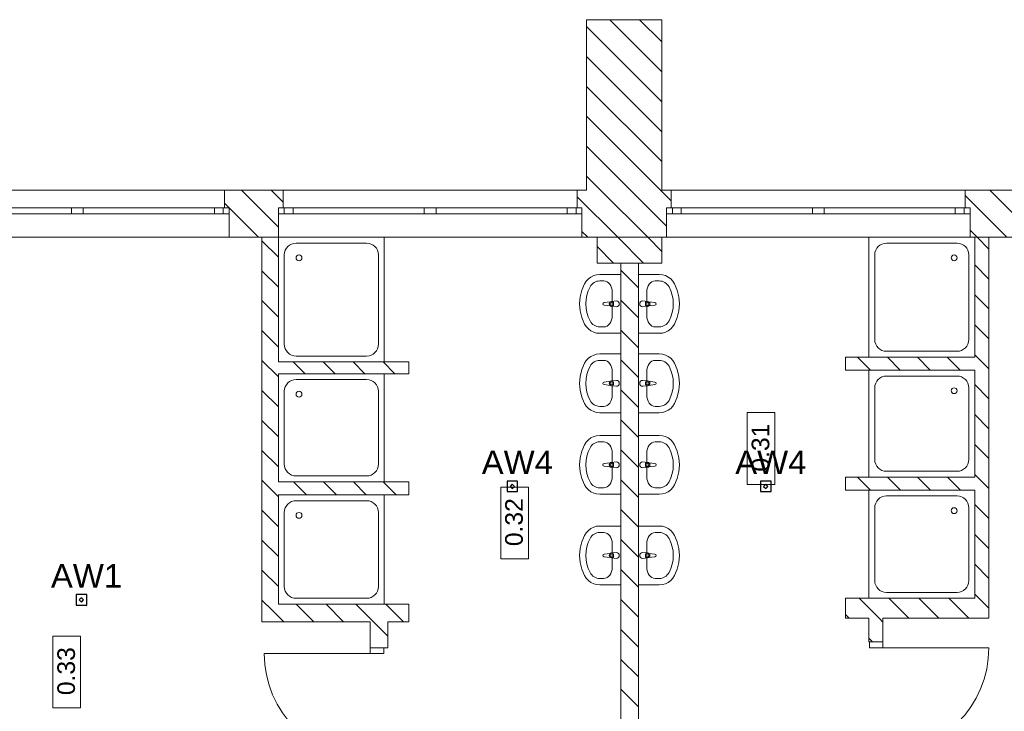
# Model space of a CAD drawing. Header units: millimetres. Extents: x -146116 to 602001, y -318793 to 100489.
# Tile 61 of 100: x 285289 to 293661, y -6351 to -470. Entities that reach past the tile are written whole.
import ezdxf

# ---------------------------------------------------------------- set-up
doc = ezdxf.new("R2010")
doc.units = ezdxf.units.MM
doc.header["$LTSCALE"] = 0.1
doc.header["$MEASUREMENT"] = 0
for name, color, linetype, lineweight in [('eks Rzut parteru$0$poziom_1 (1)_4_0_Nr_pióra__81_Nr_pióra__4', 8, 'Continuous', 18), ('eks Rzut parteru$0$poziom_1 (1)_4_2D - Ogólne_Nr_pióra__21_Nr_pióra__7', 8, 'Continuous', 18), ('eks Rzut parteru$0$poziom_1 (1)_4_Drzwi ArchiCAD_Nr_pióra__27_Nr_pióra__7', 8, 'Continuous', 18), ('eks Rzut parteru$0$poziom_1 (1)_4_Drzwi ArchiCAD_Nr_pióra__81_Nr_pióra__4', 8, 'Continuous', 18), ('eks Rzut parteru$0$poziom_1 (1)_4_Konstrukcja - Stropy_Nr_pióra__81_Nr_pióra__4', 8, 'Continuous', 18), ('eks Rzut parteru$0$poziom_1 (1)_4_Konstrukcja - Ściany zew_Nr_pióra__107_Nr_pióra__10', 8, 'Continuous', 18), ('eks Rzut parteru$0$poziom_1 (1)_4_Konstrukcja - Ściany zew_Nr_pióra__27_Nr_pióra__7', 8, 'Continuous', 18), ('eks Rzut parteru$0$poziom_1 (1)_4_Metryczki pomieszczeń ArchiCADa_Nr_pióra__6_Nr_pióra__5', 8, 'Continuous', 18), ('eks Rzut parteru$0$poziom_1 (1)_4_Okna ArchiCADa_Nr_pióra__101_Nr_pióra__252', 8, 'Continuous', 18), ('eks Rzut parteru$0$poziom_1 (1)_4_Okna ArchiCADa_Nr_pióra__27_Nr_pióra__7', 8, 'Continuous', 18), ('eks Rzut parteru$0$poziom_1 (1)_4_Okna ArchiCADa_Nr_pióra__81_Nr_pióra__4', 8, 'Continuous', 18)]:
    doc.layers.add(name, color=color, linetype=linetype, lineweight=lineweight)
doc.layers.add('LUXIONA', color=92, linetype='Continuous')
doc.layers.add('REWIZJA_1', color=6, linetype='Continuous')
doc.styles.add('ARIAL', font='arial.ttf')
doc.styles.add('eks Rzut parteru$0$GENERATED_STYLE_1', font='arial.ttf')
pattern_1 = [(135, (247210.2, -28905.45), (127.2792, 127.2792), [])]

# ---------------------------------------------------------------- blocks, each defined once
blk = doc.blocks.new('eks Rzut parteru')
at = {"layer": 'eks Rzut parteru$0$poziom_1 (1)_4_Konstrukcja - Ściany zew_Nr_pióra__107_Nr_pióra__10', "linetype": 'Continuous', "lineweight": 18}
h = blk.add_hatch(dxfattribs=at)
h.set_pattern_fill('BLOCZKI_CERAMICZNE_0004', color=256, angle=270, style=0, pattern_type=2)
h.set_pattern_definition(pattern_1)
h.paths.add_polyline_path([(201160.2, -10665.5), (201160.2, -12115.5), (201800.2, -12115.5), (201800.2, -10665.5)])
h = blk.add_hatch(dxfattribs=at)
h.set_pattern_fill('BLOCZKI_CERAMICZNE_0004', color=256, angle=270, style=0, pattern_type=2)
h.set_pattern_definition(pattern_1)
h.paths.add_polyline_path([(198540.2, -12515.5), (198540.2, -12265.5), (198580.2, -12265.5), (198580.2, -12115.5), (198080.2, -12115.5), (198080.2, -12265.5), (198120.2, -12265.5), (198120.2, -12515.5)])
h = blk.add_hatch(dxfattribs=at)
h.set_pattern_fill('BLOCZKI_CERAMICZNE_0004', color=256, angle=270, style=0, pattern_type=2)
h.set_pattern_definition(pattern_1)
h.paths.add_polyline_path([(201840.2, -12515.5), (201840.2, -12265.5), (201880.2, -12265.5), (201880.2, -12115.5), (201080.2, -12115.5), (201080.2, -12265.5), (201120.2, -12265.5), (201120.2, -12515.5)])
h = blk.add_hatch(dxfattribs=at)
h.set_pattern_fill('BLOCZKI_CERAMICZNE_0004', color=256, angle=270, style=0, pattern_type=2)
h.set_pattern_definition(pattern_1)
h.paths.add_polyline_path([(204850.2, -12515.5), (204850.2, -12265.5), (204890.2, -12265.5), (204890.2, -12115.5), (204380.2, -12115.5), (204380.2, -12265.5), (204420.2, -12265.5), (204420.2, -12515.5)])
h = blk.add_hatch(dxfattribs=at)
h.set_pattern_fill('BLOCZKI_CERAMICZNE_0004', color=256, angle=270, style=0, pattern_type=2)
h.set_pattern_definition(pattern_1)
h.paths.add_polyline_path([(198400.2, -12515.5), (198400.2, -15785.5), (198540.2, -15635.5), (198540.2, -12515.5)])
h = blk.add_hatch(dxfattribs=at)
h.set_pattern_fill('BLOCZKI_CERAMICZNE_0004', color=256, angle=270, style=0, pattern_type=2)
h.set_pattern_definition(pattern_1)
h.paths.add_polyline_path([(201250.2, -12515.5), (201250.2, -12735.5), (201800.2, -12735.5), (201800.2, -12515.5)])
h = blk.add_hatch(dxfattribs=at)
h.set_pattern_fill('BLOCZKI_CERAMICZNE_0004', color=256, angle=270, style=0, pattern_type=2)
h.set_pattern_definition(pattern_1)
h.paths.add_polyline_path([(204580.2, -15755.5), (204580.2, -12515.5), (204460.2, -12515.5), (204460.2, -15585.5)])
h = blk.add_hatch(dxfattribs=at)
h.set_pattern_fill('BLOCZKI_CERAMICZNE_0004', color=256, angle=270, style=0, pattern_type=2)
h.set_pattern_definition(pattern_1)
h.paths.add_polyline_path([(201600.2, -12735.7), (201450.2, -12735.7), (201450.2, -17625.5), (201600.2, -17625.5)])
h = blk.add_hatch(dxfattribs=at)
h.set_pattern_fill('BLOCZKI_CERAMICZNE_0004', color=256, angle=270, style=0, pattern_type=2)
h.set_pattern_definition(pattern_1)
h.paths.add_polyline_path([(203360.2, -13645.5), (204460.2, -13645.5), (204460.2, -13535.5), (203360.2, -13535.5)])
h = blk.add_hatch(dxfattribs=at)
h.set_pattern_fill('BLOCZKI_CERAMICZNE_0004', color=256, angle=270, style=0, pattern_type=2)
h.set_pattern_definition(pattern_1)
h.paths.add_polyline_path([(199650.2, -13575.5), (198540.2, -13575.5), (198540.2, -13675.5), (199650.2, -13675.5)])
h = blk.add_hatch(dxfattribs=at)
h.set_pattern_fill('BLOCZKI_CERAMICZNE_0004', color=256, angle=270, style=0, pattern_type=2)
h.set_pattern_definition(pattern_1)
h.paths.add_polyline_path([(203360.2, -14665.5), (204460.2, -14665.5), (204460.2, -14555.5), (203360.2, -14555.5)])
h = blk.add_hatch(dxfattribs=at)
h.set_pattern_fill('BLOCZKI_CERAMICZNE_0004', color=256, angle=270, style=0, pattern_type=2)
h.set_pattern_definition(pattern_1)
h.paths.add_polyline_path([(199650.2, -14595.5), (198540.2, -14595.5), (198540.2, -14705.5), (199650.2, -14705.5)])
h = blk.add_hatch(dxfattribs=at)
h.set_pattern_fill('BLOCZKI_CERAMICZNE_0004', color=256, angle=270, style=0, pattern_type=2)
h.set_pattern_definition(pattern_1)
h.paths.add_polyline_path([(198400.2, -15785.5), (199650.2, -15785.5), (199650.2, -15635.5), (198540.2, -15635.5)])
h = blk.add_hatch(dxfattribs=at)
h.set_pattern_fill('BLOCZKI_CERAMICZNE_0004', color=256, angle=270, style=0, pattern_type=2)
h.set_pattern_definition(pattern_1)
h.paths.add_polyline_path([(203360.2, -15755.5), (204580.2, -15755.5), (204460.2, -15585.5), (203360.2, -15585.5)])
h = blk.add_hatch(dxfattribs=at)
h.set_pattern_fill('BLOCZKI_CERAMICZNE_0004', color=256, angle=270, style=0, pattern_type=2)
h.set_pattern_definition(pattern_1)
h.paths.add_polyline_path([(199320.2, -16005.5), (199470.2, -16005.5), (199470.2, -15785.5), (199320.2, -15785.5)])
h = blk.add_hatch(dxfattribs=at)
h.set_pattern_fill('BLOCZKI_CERAMICZNE_0004', color=256, angle=270, style=0, pattern_type=2)
h.set_pattern_definition(pattern_1)
h.paths.add_polyline_path([(203560.2, -15955.5), (203680.2, -15955.5), (203680.2, -15755.5), (203560.2, -15755.5)])
at = {"layer": 'eks Rzut parteru$0$poziom_1 (1)_4_0_Nr_pióra__81_Nr_pióra__4', "linetype": 'Continuous', "lineweight": 18}
for p, q in [((199440.2, -12515.5), (198540.2, -12515.5)), ((198540.2, -12515.5), (198540.2, -13575.5)), ((199440.2, -13575.5), (199440.2, -12515.5)), ((203560.2, -13535.5), (203560.2, -12515.5)), ((203560.2, -12515.5), (204460.2, -12515.5)), ((204460.2, -12515.5), (204460.2, -13535.5)), ((199290.2, -12565.5), (198690.2, -12565.5)), ((203710.2, -12565.5), (204310.2, -12565.5)), ((198590.2, -12665.5), (198590.2, -13425.5)), ((199390.2, -13425.5), (199390.2, -12665.5)), ((203610.2, -13385.5), (203610.2, -12665.5)), ((204410.2, -12665.5), (204410.2, -13385.5)), ((201142.5, -12911.3), (201157.1, -12888.8)), ((201157.1, -12888.8), (201175.3, -12869.3)), ((201175.3, -12869.3), (201196.7, -12853.5)), ((201196.7, -12853.5), (201220.4, -12841.8)), ((201220.4, -12841.8), (201245.8, -12834.6)), ((201245.8, -12834.6), (201272, -12832.2)), ((201272, -12832.2), (201450.2, -12832.2)), ((201307.7, -12886.6), (201272, -12886.6)), ((201450.2, -12832.2), (201450.2, -13332.2)), ((201778.4, -12832.2), (201600.2, -12832.2)), ((201600.2, -12832.2), (201600.2, -13332.2)), ((201742.7, -12886.6), (201778.4, -12886.6)), ((201804.6, -12834.6), (201778.4, -12832.2)), ((201830, -12841.8), (201804.6, -12834.6)), ((201853.7, -12853.5), (201830, -12841.8)), ((201875.1, -12869.3), (201853.7, -12853.5)), ((201893.3, -12888.8), (201875.1, -12869.3)), ((201907.9, -12911.3), (201893.3, -12888.8)), ((201105, -13023.1), (201119.2, -12965.6)), ((201119.2, -12965.6), (201142.5, -12911.3)), ((201931.2, -12965.6), (201907.9, -12911.3)), ((201945.4, -13023.1), (201931.2, -12965.6)), ((201100.2, -13082.2), (201105, -13023.1)), ((201371.4, -13061.2), (201413.4, -13057.2)), ((201378.4, -12983.2), (201378.4, -13181.3)), ((201679, -13061.2), (201637, -13057.2)), ((201672, -12983.2), (201672, -13181.3)), ((201950.2, -13082.2), (201945.4, -13023.1)), ((201105, -13141.4), (201100.2, -13082.2)), ((201119.2, -13198.9), (201105, -13141.4)), ((201309, -13071.1), (201361.9, -13064.5)), ((201309, -13071.1), (201309, -13071.1)), ((201361.9, -13100), (201309, -13093.3)), ((201361.9, -13100), (201361.9, -13099.9)), ((201371.4, -13061.2), (201371.4, -13061.2)), ((201413.4, -13107.2), (201371.4, -13103.2)), ((201388.5, -13068.6), (201373.6, -13068.6)), ((201373.6, -13095.8), (201388.5, -13095.8)), ((201388.5, -13095.8), (201388.5, -13068.6)), ((201413.4, -13107.2), (201413.4, -13107.2)), ((201637, -13107.2), (201679, -13103.2)), ((201637, -13107.2), (201637, -13107.2)), ((201661.9, -13068.6), (201676.8, -13068.6)), ((201661.9, -13095.8), (201661.9, -13068.6)), ((201676.8, -13095.8), (201661.9, -13095.8)), ((201679, -13061.2), (201679, -13061.2)), ((201741.4, -13071.1), (201688.5, -13064.5)), ((201688.5, -13100), (201741.4, -13093.3)), ((201688.5, -13100), (201688.5, -13099.9)), ((201741.4, -13071.1), (201741.4, -13071.1)), ((201931.2, -13198.9), (201945.4, -13141.4)), ((201945.4, -13141.4), (201950.2, -13082.2)), ((201142.5, -13253.2), (201119.2, -13198.9)), ((201907.9, -13253.2), (201931.2, -13198.9)), ((201157.1, -13275.7), (201142.5, -13253.2)), ((201175.3, -13295.2), (201157.1, -13275.7)), ((201196.7, -13311), (201175.3, -13295.2)), ((201307.7, -13277.9), (201272, -13277.9)), ((201742.7, -13277.9), (201778.4, -13277.9)), ((201853.7, -13311), (201875.1, -13295.2)), ((201875.1, -13295.2), (201893.3, -13275.7)), ((201893.3, -13275.7), (201907.9, -13253.2)), ((201220.4, -13322.7), (201196.7, -13311)), ((201245.8, -13329.8), (201220.4, -13322.7)), ((201272, -13332.2), (201245.8, -13329.8)), ((201450.2, -13332.2), (201272, -13332.2)), ((201600.2, -13332.2), (201778.4, -13332.2)), ((201778.4, -13332.2), (201804.6, -13329.8)), ((201804.6, -13329.8), (201830, -13322.7)), ((201830, -13322.7), (201853.7, -13311)), ((198690.2, -13525.5), (199290.2, -13525.5)), ((201157.1, -13564.2), (201175.3, -13544.8)), ((201175.3, -13544.8), (201196.7, -13529)), ((201196.7, -13529), (201220.4, -13517.3)), ((201220.4, -13517.3), (201245.8, -13510.1)), ((201245.8, -13510.1), (201272, -13507.7)), ((201272, -13507.7), (201450.2, -13507.7)), ((201450.2, -13507.7), (201450.2, -14007.7)), ((201778.4, -13507.7), (201600.2, -13507.7)), ((201600.2, -13507.7), (201600.2, -14007.7)), ((201804.6, -13510.1), (201778.4, -13507.7)), ((201830, -13517.3), (201804.6, -13510.1)), ((201853.7, -13529), (201830, -13517.3)), ((201875.1, -13544.8), (201853.7, -13529)), ((201893.3, -13564.2), (201875.1, -13544.8)), ((204460.2, -13535.5), (203560.2, -13535.5)), ((204310.2, -13485.5), (203710.2, -13485.5)), ((198540.2, -13575.5), (199440.2, -13575.5)), ((201105, -13698.6), (201119.2, -13641.1)), ((201119.2, -13641.1), (201142.5, -13586.7)), ((201142.5, -13586.7), (201157.1, -13564.2)), ((201307.7, -13562.1), (201272, -13562.1)), ((201742.7, -13562.1), (201778.4, -13562.1)), ((201907.9, -13586.7), (201893.3, -13564.2)), ((201931.2, -13641.1), (201907.9, -13586.7)), ((201945.4, -13698.6), (201931.2, -13641.1)), ((203560.2, -14555.5), (203560.2, -13645.5)), ((203560.2, -13645.5), (204460.2, -13645.5)), ((204460.2, -13645.5), (204460.2, -14555.5)), ((199440.2, -13675.5), (198540.2, -13675.5)), ((198540.2, -13675.5), (198540.2, -14595.5)), ((199290.2, -13725.5), (198690.2, -13725.5)), ((199440.2, -14595.5), (199440.2, -13675.5)), ((201100.2, -13757.7), (201105, -13698.6)), ((201378.4, -13658.7), (201378.4, -13856.7)), ((201672, -13658.7), (201672, -13856.7)), ((201950.2, -13757.7), (201945.4, -13698.6)), ((203710.2, -13695.5), (204310.2, -13695.5)), ((201105, -13816.8), (201100.2, -13757.7)), ((201309, -13746.6), (201361.9, -13740)), ((201309, -13746.6), (201309, -13746.6)), ((201361.9, -13775.4), (201309, -13768.8)), ((201361.9, -13775.4), (201361.9, -13775.4)), ((201371.4, -13736.7), (201413.4, -13732.7)), ((201371.4, -13736.7), (201371.4, -13736.7)), ((201413.4, -13782.7), (201371.4, -13778.7)), ((201388.5, -13744.1), (201373.6, -13744.1)), ((201373.6, -13771.3), (201388.5, -13771.3)), ((201388.5, -13771.3), (201388.5, -13744.1)), ((201413.4, -13782.7), (201413.4, -13782.7)), ((201679, -13736.7), (201637, -13732.7)), ((201637, -13782.7), (201679, -13778.7)), ((201637, -13782.7), (201637, -13782.7)), ((201661.9, -13744.1), (201676.8, -13744.1)), ((201661.9, -13771.3), (201661.9, -13744.1)), ((201676.8, -13771.3), (201661.9, -13771.3)), ((201679, -13736.7), (201679, -13736.7)), ((201741.4, -13746.6), (201688.5, -13740)), ((201688.5, -13775.4), (201741.4, -13768.8)), ((201688.5, -13775.4), (201688.5, -13775.4)), ((201741.4, -13746.6), (201741.4, -13746.6)), ((201945.4, -13816.8), (201950.2, -13757.7)), ((203610.2, -14405.5), (203610.2, -13795.5)), ((204410.2, -13795.5), (204410.2, -14405.5)), ((198590.2, -13825.5), (198590.2, -14445.5)), ((199390.2, -14445.5), (199390.2, -13825.5)), ((201119.2, -13874.4), (201105, -13816.8)), ((201142.5, -13928.7), (201119.2, -13874.4)), ((201907.9, -13928.7), (201931.2, -13874.4)), ((201931.2, -13874.4), (201945.4, -13816.8)), ((201157.1, -13951.2), (201142.5, -13928.7)), ((201175.3, -13970.6), (201157.1, -13951.2)), ((201196.7, -13986.5), (201175.3, -13970.6)), ((201307.7, -13953.4), (201272, -13953.4)), ((201742.7, -13953.4), (201778.4, -13953.4)), ((201853.7, -13986.5), (201875.1, -13970.6)), ((201875.1, -13970.6), (201893.3, -13951.2)), ((201893.3, -13951.2), (201907.9, -13928.7)), ((201220.4, -13998.1), (201196.7, -13986.5)), ((201245.8, -14005.3), (201220.4, -13998.1)), ((201272, -14007.7), (201245.8, -14005.3)), ((201450.2, -14007.7), (201272, -14007.7)), ((201600.2, -14007.7), (201778.4, -14007.7)), ((201778.4, -14007.7), (201804.6, -14005.3)), ((201804.6, -14005.3), (201830, -13998.1)), ((201830, -13998.1), (201853.7, -13986.5)), ((201175.3, -14237.6), (201196.7, -14221.7)), ((201196.7, -14221.7), (201220.4, -14210.1)), ((201220.4, -14210.1), (201245.8, -14202.9)), ((201245.8, -14202.9), (201272, -14200.5)), ((201272, -14200.5), (201450.2, -14200.5)), ((201450.2, -14200.5), (201450.2, -14700.5)), ((201778.4, -14200.5), (201600.2, -14200.5)), ((201600.2, -14200.5), (201600.2, -14700.5)), ((201804.6, -14202.9), (201778.4, -14200.5)), ((201830, -14210.1), (201804.6, -14202.9)), ((201853.7, -14221.7), (201830, -14210.1)), ((201875.1, -14237.6), (201853.7, -14221.7)), ((201119.2, -14333.8), (201142.5, -14279.5)), ((201142.5, -14279.5), (201157.1, -14257)), ((201157.1, -14257), (201175.3, -14237.6)), ((201307.7, -14254.8), (201272, -14254.8)), ((201742.7, -14254.8), (201778.4, -14254.8)), ((201893.3, -14257), (201875.1, -14237.6)), ((201907.9, -14279.5), (201893.3, -14257)), ((201931.2, -14333.8), (201907.9, -14279.5)), ((201100.2, -14450.5), (201105, -14391.4)), ((201105, -14391.4), (201119.2, -14333.8)), ((201378.4, -14351.5), (201378.4, -14549.5)), ((201672, -14351.5), (201672, -14549.5)), ((201945.4, -14391.4), (201931.2, -14333.8)), ((201950.2, -14450.5), (201945.4, -14391.4)), ((201105, -14509.6), (201100.2, -14450.5)), ((201309, -14439.4), (201361.9, -14432.8)), ((201309, -14439.4), (201309, -14439.3)), ((201361.9, -14468.2), (201309, -14461.6)), ((201361.9, -14468.2), (201361.9, -14468.2)), ((201371.4, -14429.5), (201413.4, -14425.5)), ((201371.4, -14429.5), (201371.4, -14429.4)), ((201413.4, -14475.5), (201371.4, -14471.5)), ((201388.5, -14436.9), (201373.6, -14436.9)), ((201373.6, -14464.1), (201388.5, -14464.1)), ((201388.5, -14464.1), (201388.5, -14436.9)), ((201413.4, -14475.5), (201413.4, -14475.4)), ((201679, -14429.5), (201637, -14425.5)), ((201637, -14475.5), (201679, -14471.5)), ((201637, -14475.5), (201637, -14475.4)), ((201661.9, -14436.9), (201676.8, -14436.9)), ((201661.9, -14464.1), (201661.9, -14436.9)), ((201676.8, -14464.1), (201661.9, -14464.1)), ((201679, -14429.5), (201679, -14429.4)), ((201741.4, -14439.4), (201688.5, -14432.8)), ((201688.5, -14468.2), (201741.4, -14461.6)), ((201688.5, -14468.2), (201688.5, -14468.2)), ((201741.4, -14439.4), (201741.4, -14439.3)), ((201945.4, -14509.6), (201950.2, -14450.5)), ((198690.2, -14545.5), (199290.2, -14545.5)), ((201119.2, -14567.1), (201105, -14509.6)), ((201931.2, -14567.1), (201945.4, -14509.6)), ((204460.2, -14555.5), (203560.2, -14555.5)), ((204310.2, -14505.5), (203710.2, -14505.5)), ((198540.2, -14595.5), (199440.2, -14595.5)), ((201142.5, -14621.5), (201119.2, -14567.1)), ((201157.1, -14644), (201142.5, -14621.5)), ((201175.3, -14663.4), (201157.1, -14644)), ((201307.7, -14646.1), (201272, -14646.1)), ((201742.7, -14646.1), (201778.4, -14646.1)), ((201875.1, -14663.4), (201893.3, -14644)), ((201893.3, -14644), (201907.9, -14621.5)), ((201907.9, -14621.5), (201931.2, -14567.1)), ((199440.2, -14705.5), (198540.2, -14705.5)), ((198540.2, -14705.5), (198540.2, -15635.5)), ((199440.2, -15635.5), (199440.2, -14705.5)), ((201196.7, -14679.2), (201175.3, -14663.4)), ((201220.4, -14690.9), (201196.7, -14679.2)), ((201245.8, -14698.1), (201220.4, -14690.9)), ((201272, -14700.5), (201245.8, -14698.1)), ((201450.2, -14700.5), (201272, -14700.5)), ((201600.2, -14700.5), (201778.4, -14700.5)), ((201778.4, -14700.5), (201804.6, -14698.1)), ((201804.6, -14698.1), (201830, -14690.9)), ((201830, -14690.9), (201853.7, -14679.2)), ((201853.7, -14679.2), (201875.1, -14663.4)), ((203560.2, -15585.5), (203560.2, -14665.5)), ((203560.2, -14665.5), (204460.2, -14665.5)), ((203710.2, -14715.5), (204310.2, -14715.5)), ((204460.2, -14665.5), (204460.2, -15585.5)), ((199290.2, -14755.5), (198690.2, -14755.5)), ((203610.2, -15435.5), (203610.2, -14815.5)), ((204410.2, -14815.5), (204410.2, -15435.5)), ((198590.2, -14855.5), (198590.2, -15485.5)), ((199390.2, -15485.5), (199390.2, -14855.5)), ((201196.7, -14992.5), (201220.4, -14980.8)), ((201220.4, -14980.8), (201245.8, -14973.6)), ((201245.8, -14973.6), (201272, -14971.2)), ((201272, -14971.2), (201450.2, -14971.2)), ((201450.2, -14971.2), (201450.2, -15471.2)), ((201778.4, -14971.2), (201600.2, -14971.2)), ((201600.2, -14971.2), (201600.2, -15471.2)), ((201804.6, -14973.6), (201778.4, -14971.2)), ((201830, -14980.8), (201804.6, -14973.6)), ((201853.7, -14992.5), (201830, -14980.8)), ((201119.2, -15104.6), (201142.5, -15050.2)), ((201142.5, -15050.2), (201157.1, -15027.8)), ((201157.1, -15027.8), (201175.3, -15008.3)), ((201175.3, -15008.3), (201196.7, -14992.5)), ((201307.7, -15025.6), (201272, -15025.6)), ((201742.7, -15025.6), (201778.4, -15025.6)), ((201875.1, -15008.3), (201853.7, -14992.5)), ((201893.3, -15027.8), (201875.1, -15008.3)), ((201907.9, -15050.2), (201893.3, -15027.8)), ((201931.2, -15104.6), (201907.9, -15050.2)), ((201105, -15162.1), (201119.2, -15104.6)), ((201378.4, -15122.2), (201378.4, -15320.2)), ((201672, -15122.2), (201672, -15320.2)), ((201945.4, -15162.1), (201931.2, -15104.6)), ((201100.2, -15221.2), (201105, -15162.1)), ((201105, -15280.4), (201100.2, -15221.2)), ((201309, -15210.1), (201361.9, -15203.5)), ((201309, -15210.1), (201309, -15210.1)), ((201361.9, -15238.9), (201309, -15232.3)), ((201371.4, -15200.2), (201413.4, -15196.2)), ((201371.4, -15200.2), (201371.4, -15200.2)), ((201388.5, -15207.6), (201373.6, -15207.6)), ((201373.6, -15234.8), (201388.5, -15234.8)), ((201388.5, -15234.8), (201388.5, -15207.6)), ((201679, -15200.2), (201637, -15196.2)), ((201661.9, -15207.6), (201676.8, -15207.6)), ((201661.9, -15234.8), (201661.9, -15207.6)), ((201676.8, -15234.8), (201661.9, -15234.8)), ((201679, -15200.2), (201679, -15200.2)), ((201741.4, -15210.1), (201688.5, -15203.5)), ((201688.5, -15238.9), (201741.4, -15232.3)), ((201741.4, -15210.1), (201741.4, -15210.1)), ((201950.2, -15221.2), (201945.4, -15162.1)), ((201945.4, -15280.4), (201950.2, -15221.2)), ((201119.2, -15337.9), (201105, -15280.4)), ((201361.9, -15238.9), (201361.9, -15238.9)), ((201413.4, -15246.2), (201371.4, -15242.2)), ((201413.4, -15246.2), (201413.4, -15246.2)), ((201637, -15246.2), (201679, -15242.2)), ((201637, -15246.2), (201637, -15246.2)), ((201688.5, -15238.9), (201688.5, -15238.9)), ((201931.2, -15337.9), (201945.4, -15280.4)), ((201142.5, -15392.2), (201119.2, -15337.9)), ((201157.1, -15414.7), (201142.5, -15392.2)), ((201893.3, -15414.7), (201907.9, -15392.2)), ((201907.9, -15392.2), (201931.2, -15337.9)), ((201175.3, -15434.1), (201157.1, -15414.7)), ((201196.7, -15450), (201175.3, -15434.1)), ((201220.4, -15461.6), (201196.7, -15450)), ((201245.8, -15468.8), (201220.4, -15461.6)), ((201272, -15471.2), (201245.8, -15468.8)), ((201307.7, -15416.9), (201272, -15416.9)), ((201450.2, -15471.2), (201272, -15471.2)), ((201600.2, -15471.2), (201778.4, -15471.2)), ((201742.7, -15416.9), (201778.4, -15416.9)), ((201778.4, -15471.2), (201804.6, -15468.8)), ((201804.6, -15468.8), (201830, -15461.6)), ((201830, -15461.6), (201853.7, -15450)), ((201853.7, -15450), (201875.1, -15434.1)), ((201875.1, -15434.1), (201893.3, -15414.7)), ((204310.2, -15535.5), (203710.2, -15535.5)), ((198540.2, -15635.5), (199440.2, -15635.5)), ((198690.2, -15585.5), (199290.2, -15585.5)), ((204460.2, -15585.5), (203560.2, -15585.5))]:
    blk.add_line(p, q, dxfattribs=at)
for centre in [(198715.2, -12690.5), (204285.2, -12690.5), (204285.2, -13820.5), (198715.2, -13850.5), (204285.2, -14840.5), (198715.2, -14880.5)]:
    blk.add_circle(centre, 25, dxfattribs=at)
for centre, radius, start, end in [((198690.2, -12665.5), 100, 90, 180), ((199290.2, -12665.5), 100, 0, 90), ((203710.2, -12665.5), 100, 90, 180), ((204310.2, -12665.5), 100, 0, 90), ((201413.4, -13082.2), 25, 270, 90), ((201637, -13082.2), 25, 90, 270), ((201310.4, -13082.2), 11.2, 97.13892, 262.86108), ((201373.3, -13082.2), 21.1, 95.16961, 264.83037), ((201373.6, -13082.2), 13.6, 90, 270), ((201676.8, -13082.2), 13.6, 270, 90), ((201677.1, -13082.2), 21.1, 275.16961, 84.83039), ((201740, -13082.2), 11.2, 277.13892, 82.86108), ((203710.2, -13385.5), 100, 180, 270), ((204310.2, -13385.5), 100, 270, 0), ((198690.2, -13425.5), 100, 180, 270), ((199290.2, -13425.5), 100, 270, 0), ((198690.2, -13825.5), 100, 90, 180), ((199290.2, -13825.5), 100, 0, 90), ((203710.2, -13795.5), 100, 90, 180), ((204310.2, -13795.5), 100, 0, 90), ((201310.4, -13757.7), 11.2, 97.13892, 262.86108), ((201373.3, -13757.7), 21.1, 95.16961, 264.83037), ((201373.6, -13757.7), 13.6, 90, 270), ((201413.4, -13757.7), 25, 270, 90), ((201637, -13757.7), 25, 90, 270), ((201676.8, -13757.7), 13.6, 270, 90), ((201677.1, -13757.7), 21.1, 275.16961, 84.83039), ((201740, -13757.7), 11.2, 277.13892, 82.86108), ((198690.2, -14445.5), 100, 180, 270), ((199290.2, -14445.5), 100, 270, 0), ((201310.4, -14450.5), 11.2, 97.13892, 262.86108), ((201373.3, -14450.5), 21.1, 95.16961, 264.83037), ((201373.6, -14450.5), 13.6, 90, 270), ((201413.4, -14450.5), 25, 270, 90), ((201637, -14450.5), 25, 90, 270), ((201676.8, -14450.5), 13.6, 270, 90), ((201677.1, -14450.5), 21.1, 275.16961, 84.83039), ((201740, -14450.5), 11.2, 277.13892, 82.86108), ((203710.2, -14405.5), 100, 180, 270), ((204310.2, -14405.5), 100, 270, 0), ((203710.2, -14815.5), 100, 90, 180), ((204310.2, -14815.5), 100, 0, 90), ((198690.2, -14855.5), 100, 90, 180), ((199290.2, -14855.5), 100, 0, 90), ((201310.4, -15221.2), 11.2, 97.13892, 262.86108), ((201373.3, -15221.2), 21.1, 95.16961, 264.83037), ((201373.6, -15221.2), 13.6, 90, 270), ((201413.4, -15221.2), 25, 270, 90), ((201637, -15221.2), 25, 90, 270), ((201676.8, -15221.2), 13.6, 270, 90), ((201677.1, -15221.2), 21.1, 275.16961, 84.83039), ((201740, -15221.2), 11.2, 277.13892, 82.86108), ((198690.2, -15485.5), 100, 180, 270), ((199290.2, -15485.5), 100, 270, 0), ((203710.2, -15435.5), 100, 180, 270), ((204310.2, -15435.5), 100, 270, 0)]:
    blk.add_arc(centre, radius, start, end, dxfattribs=at)
for centre, major_axis, ratio, start_param, end_param in [((201272, -12983.2), (0, 96.6), 0.975758, 0, 1.073821), ((201307.7, -12983.3), (0, 96.7), 0.731403, 4.712389, 6.283185), ((201742.7, -12983.3), (0, 96.7), 0.731403, 0, 1.570796), ((201778.4, -12983.2), (0, 96.6), 0.975758, 5.209364, 6.283185), ((201450.2, -13082.2), (0, 304.3), 0.975758, 1.073821, 2.067771), ((201600.2, -13082.2), (0, 304.3), 0.975758, 4.215414, 5.209364), ((201307.7, -13181.1), (0, 96.7), 0.731403, 3.141593, 4.712389), ((201742.7, -13181.1), (0, 96.7), 0.731403, 1.570796, 3.141593), ((201272, -13181.3), (0, 96.6), 0.975758, 2.067771, 3.141593), ((201778.4, -13181.3), (0, 96.6), 0.975758, 3.141593, 4.215414), ((201450.2, -13757.7), (0, 304.3), 0.975758, 1.073821, 2.067771), ((201272, -13658.7), (0, 96.6), 0.975758, 0, 1.073821), ((201307.7, -13658.8), (0, 96.7), 0.731403, 4.712389, 6.283185), ((201742.7, -13658.8), (0, 96.7), 0.731403, 0, 1.570796), ((201778.4, -13658.7), (0, 96.6), 0.975758, 5.209364, 6.283185), ((201600.2, -13757.7), (0, 304.3), 0.975758, 4.215414, 5.209364), ((201307.7, -13856.6), (0, 96.7), 0.731403, 3.141593, 4.712389), ((201742.7, -13856.6), (0, 96.7), 0.731403, 1.570796, 3.141593), ((201272, -13856.7), (0, 96.6), 0.975758, 2.067771, 3.141593), ((201778.4, -13856.7), (0, 96.6), 0.975758, 3.141593, 4.215414), ((201450.2, -14450.5), (0, 304.3), 0.975758, 1.073821, 2.067771), ((201272, -14351.4), (0, 96.6), 0.975758, 0, 1.073821), ((201307.7, -14351.6), (0, 96.7), 0.731403, 4.712389, 6.283185), ((201742.7, -14351.6), (0, 96.7), 0.731403, 0, 1.570796), ((201778.4, -14351.4), (0, 96.6), 0.975758, 5.209364, 6.283185), ((201600.2, -14450.5), (0, 304.3), 0.975758, 4.215414, 5.209364), ((201307.7, -14549.4), (0, 96.7), 0.731403, 3.141593, 4.712389), ((201742.7, -14549.4), (0, 96.7), 0.731403, 1.570796, 3.141593), ((201272, -14549.5), (0, 96.6), 0.975758, 2.067771, 3.141593), ((201778.4, -14549.5), (0, 96.6), 0.975758, 3.141593, 4.215414), ((201272, -15122.2), (0, 96.6), 0.975758, 0, 1.073821), ((201307.7, -15122.3), (0, 96.7), 0.731403, 4.712389, 6.283185), ((201742.7, -15122.3), (0, 96.7), 0.731403, 0, 1.570796), ((201778.4, -15122.2), (0, 96.6), 0.975758, 5.209364, 6.283185), ((201450.2, -15221.2), (0, 304.3), 0.975758, 1.073821, 2.067771), ((201600.2, -15221.2), (0, 304.3), 0.975758, 4.215414, 5.209364), ((201272, -15320.3), (0, 96.6), 0.975758, 2.067771, 3.141593), ((201307.7, -15320.1), (0, 96.7), 0.731403, 3.141593, 4.712389), ((201742.7, -15320.1), (0, 96.7), 0.731403, 1.570796, 3.141593), ((201778.4, -15320.3), (0, 96.6), 0.975758, 3.141593, 4.215414)]:
    blk.add_ellipse(centre, major_axis=major_axis, ratio=ratio, start_param=start_param, end_param=end_param, dxfattribs=at)
at = {"layer": 'eks Rzut parteru$0$poziom_1 (1)_4_2D - Ogólne_Nr_pióra__21_Nr_pióra__7', "linetype": 'Continuous', "lineweight": 18}
blk.add_line((201800.2, -10665.5), (201160.2, -10665.5), dxfattribs=at)
at = {"layer": 'eks Rzut parteru$0$poziom_1 (1)_4_Drzwi ArchiCAD_Nr_pióra__27_Nr_pióra__7', "linetype": 'Continuous', "lineweight": 18}
for p, q in [((203680.2, -15955.5), (203565.2, -15955.5)), ((199320.2, -16005.5), (199435.2, -16005.5))]:
    blk.add_line(p, q, dxfattribs=at)
at = {"layer": 'eks Rzut parteru$0$poziom_1 (1)_4_Drzwi ArchiCAD_Nr_pióra__81_Nr_pióra__4', "linetype": 'Continuous', "lineweight": 18}
for p, q in [((203565.2, -16005.5), (203565.2, -15955.5)), ((203565.2, -15955.5), (203680.2, -15955.5)), ((203680.2, -15955.5), (203680.2, -16005.5)), ((199435.2, -16055.5), (198420.2, -16055.5)), ((199320.2, -16005.5), (199320.2, -16055.5)), ((199435.2, -16005.5), (199320.2, -16005.5)), ((199435.2, -16055.5), (199435.2, -16005.5)), ((204580.2, -16005.5), (203565.2, -16005.5))]:
    blk.add_line(p, q, dxfattribs=at)
for centre, start, end in [((199320.2, -16055.5), 180, 270), ((203680.2, -16005.5), 270, 0)]:
    blk.add_arc(centre, 900, start, end, dxfattribs=at)
at = {"layer": 'eks Rzut parteru$0$poziom_1 (1)_4_Konstrukcja - Stropy_Nr_pióra__81_Nr_pióra__4', "linetype": 'Continuous', "lineweight": 18, "flags": 128}
blk.add_lwpolyline([(214220.2, -23565.5), (214220.2, -26865.5), (214220.2, -29152), (214710.2, -29152), (214710.2, -33375.5), (210960.2, -33375.5), (210960.2, -34015.5), (189025.2, -34015.5), (189025.2, -12515.5), (211835.2, -12515.5), (211835.2, -18575.5), (211340.2, -18575.5), (211340.2, -24130.5), (212990.2, -24130.5), (212990.2, -23565.5)], close=True, dxfattribs=at)
at = {"layer": 'eks Rzut parteru$0$poziom_1 (1)_4_Konstrukcja - Ściany zew_Nr_pióra__27_Nr_pióra__7', "linetype": 'Continuous', "lineweight": 18}
for p, q in [((198080.2, -12115.5), (198080.2, -12265.5)), ((198580.2, -12115.5), (198580.2, -12265.5)), ((201080.2, -12115.5), (201080.2, -12265.5)), ((201880.2, -12115.5), (201880.2, -12265.5)), ((204380.2, -12115.5), (204380.2, -12265.5)), ((198080.2, -12265.5), (198120.2, -12265.5)), ((198120.2, -12265.5), (198120.2, -12515.5)), ((198580.2, -12265.5), (198540.2, -12265.5)), ((201080.2, -12265.5), (201120.2, -12265.5)), ((201120.2, -12265.5), (201120.2, -12515.5)), ((201840.2, -12265.5), (201840.2, -12515.5)), ((201880.2, -12265.5), (201840.2, -12265.5)), ((204380.2, -12265.5), (204420.2, -12265.5)), ((204420.2, -12265.5), (204420.2, -12515.5)), ((203680.2, -15955.5), (203560.2, -15955.5)), ((199320.2, -16005.5), (199470.2, -16005.5))]:
    blk.add_line(p, q, dxfattribs=at)
at = {"layer": 'eks Rzut parteru$0$poziom_1 (1)_4_Konstrukcja - Ściany zew_Nr_pióra__27_Nr_pióra__7', "linetype": 'Continuous', "lineweight": 18, "flags": 128}
for points in [[(201160.2, -10665.5), (201160.2, -12115.5)], [(201800.2, -12115.5), (201800.2, -10665.5)], [(198580.2, -12115.5), (198080.2, -12115.5)], [(201160.2, -12115.5), (201080.2, -12115.5)], [(201880.2, -12115.5), (201800.2, -12115.5)], [(204890.2, -12115.5), (204380.2, -12115.5)], [(198540.2, -13575.5), (198540.2, -12265.5)], [(198120.2, -12515.5), (198400.2, -12515.5)], [(198400.2, -12515.5), (198400.2, -15785.5)], [(201120.2, -12515.5), (201250.2, -12515.5)], [(201250.2, -12515.5), (201250.2, -12735.5)], [(201800.2, -12515.5), (201840.2, -12515.5)], [(201800.2, -12735.5), (201800.2, -12515.5)], [(203560.2, -12515.5), (203680.2, -12515.5)], [(204420.2, -12515.5), (204460.2, -12515.5)], [(204460.2, -12515.5), (204460.2, -13535.5)], [(204580.2, -12515.5), (204850.2, -12515.5)], [(204580.2, -15755.5), (204580.2, -12515.5)], [(201250.2, -12735.5), (201800.2, -12735.5)], [(201600.2, -12735.7), (201450.2, -12735.7)], [(201450.2, -12735.7), (201450.2, -17475.5)], [(201600.2, -17475.5), (201600.2, -12735.7)], [(204460.2, -13535.5), (203360.2, -13535.5)], [(203360.2, -13535.5), (203360.2, -13645.5)], [(199650.2, -13575.5), (198540.2, -13575.5)], [(199650.2, -13675.5), (199650.2, -13575.5)], [(203360.2, -13645.5), (204460.2, -13645.5)], [(204460.2, -13645.5), (204460.2, -14555.5)], [(198540.2, -14595.5), (198540.2, -13675.5)], [(198540.2, -13675.5), (199650.2, -13675.5)], [(204460.2, -14555.5), (203360.2, -14555.5)], [(203360.2, -14555.5), (203360.2, -14665.5)], [(199650.2, -14595.5), (198540.2, -14595.5)], [(199650.2, -14705.5), (199650.2, -14595.5)], [(198540.2, -15635.5), (198540.2, -14705.5)], [(198540.2, -14705.5), (199650.2, -14705.5)], [(203360.2, -14665.5), (204460.2, -14665.5)], [(204460.2, -14665.5), (204460.2, -15585.5)], [(199650.2, -15635.5), (198540.2, -15635.5)], [(199650.2, -15785.5), (199650.2, -15635.5)], [(204460.2, -15585.5), (203360.2, -15585.5)], [(203360.2, -15585.5), (203360.2, -15755.5)], [(198400.2, -15785.5), (199320.2, -15785.5)], [(199320.2, -15785.5), (199320.2, -16005.5)], [(199470.2, -16005.5), (199470.2, -15785.5)], [(199470.2, -15785.5), (199650.2, -15785.5)], [(203360.2, -15755.5), (203560.2, -15755.5)], [(203560.2, -15755.5), (203560.2, -15955.5)], [(203680.2, -15755.5), (204580.2, -15755.5)], [(203680.2, -15955.5), (203680.2, -15755.5)]]:
    blk.add_lwpolyline(points, dxfattribs=at)
at = {"layer": 'eks Rzut parteru$0$poziom_1 (1)_4_Metryczki pomieszczeń ArchiCADa_Nr_pióra__6_Nr_pióra__5', "linetype": 'Continuous', "lineweight": 18}
for p, q in [((202526, -14616.9), (202526, -14006.9)), ((202526, -14006.9), (202761.8, -14006.9)), ((202761.8, -14006.9), (202761.8, -14616.9)), ((200430.5, -15250.8), (200430.5, -14640.8)), ((200430.5, -14640.8), (200666.2, -14640.8)), ((200666.2, -14640.8), (200666.2, -15250.8)), ((202761.8, -14616.9), (202526, -14616.9)), ((200666.2, -15250.8), (200430.5, -15250.8)), ((196622.7, -16517.8), (196622.7, -15907.8)), ((196622.7, -15907.8), (196858.5, -15907.8)), ((196858.5, -15907.8), (196858.5, -16517.8)), ((196858.5, -16517.8), (196622.7, -16517.8))]:
    blk.add_line(p, q, dxfattribs=at)
at = {"layer": 'eks Rzut parteru$0$poziom_1 (1)_4_Okna ArchiCADa_Nr_pióra__101_Nr_pióra__252', "linetype": 'Continuous', "lineweight": 18}
for p, q in [((196880.2, -12265.5), (196780.2, -12265.5)), ((196780.2, -12265.5), (196780.2, -12315.5)), ((196880.2, -12315.5), (196880.2, -12265.5)), ((198120.2, -12265.5), (197995.2, -12265.5)), ((197995.2, -12265.5), (197995.2, -12315.5)), ((198665.2, -12265.5), (198540.2, -12265.5)), ((198665.2, -12315.5), (198665.2, -12265.5)), ((199880.2, -12265.5), (199780.2, -12265.5)), ((199780.2, -12265.5), (199780.2, -12315.5)), ((199880.2, -12315.5), (199880.2, -12265.5)), ((201120.2, -12265.5), (200995.2, -12265.5)), ((200995.2, -12265.5), (200995.2, -12315.5)), ((201965.2, -12265.5), (201840.2, -12265.5)), ((201965.2, -12315.5), (201965.2, -12265.5)), ((203180.2, -12265.5), (203080.2, -12265.5)), ((203080.2, -12265.5), (203080.2, -12315.5)), ((203180.2, -12315.5), (203180.2, -12265.5)), ((204420.2, -12265.5), (204295.2, -12265.5)), ((204295.2, -12265.5), (204295.2, -12315.5)), ((196780.2, -12315.5), (196880.2, -12315.5)), ((197995.2, -12315.5), (198120.2, -12315.5)), ((198540.2, -12315.5), (198665.2, -12315.5)), ((199780.2, -12315.5), (199880.2, -12315.5)), ((200995.2, -12315.5), (201120.2, -12315.5)), ((201840.2, -12315.5), (201965.2, -12315.5)), ((203080.2, -12315.5), (203180.2, -12315.5)), ((204295.2, -12315.5), (204420.2, -12315.5))]:
    blk.add_line(p, q, dxfattribs=at)
at = {"layer": 'eks Rzut parteru$0$poziom_1 (1)_4_Okna ArchiCADa_Nr_pióra__27_Nr_pióra__7', "linetype": 'Continuous', "lineweight": 18}
for p, q in [((198080.2, -12265.5), (198120.2, -12265.5)), ((198120.2, -12265.5), (198120.2, -12315.5)), ((198540.2, -12265.5), (198540.2, -12315.5)), ((198580.2, -12265.5), (198540.2, -12265.5)), ((201080.2, -12265.5), (201120.2, -12265.5)), ((201120.2, -12265.5), (201120.2, -12315.5)), ((201840.2, -12265.5), (201840.2, -12315.5)), ((201880.2, -12265.5), (201840.2, -12265.5)), ((204380.2, -12265.5), (204420.2, -12265.5)), ((204420.2, -12265.5), (204420.2, -12315.5))]:
    blk.add_line(p, q, dxfattribs=at)
at = {"layer": 'eks Rzut parteru$0$poziom_1 (1)_4_Okna ArchiCADa_Nr_pióra__81_Nr_pióra__4', "linetype": 'Continuous', "lineweight": 18}
for p, q in [((195580.2, -12115.5), (198080.2, -12115.5)), ((198580.2, -12115.5), (201080.2, -12115.5)), ((201880.2, -12115.5), (204380.2, -12115.5)), ((196780.2, -12265.5), (195665.2, -12265.5)), ((197995.2, -12265.5), (196880.2, -12265.5)), ((198070.2, -12265.5), (198070.2, -12315.5)), ((198590.2, -12265.5), (198590.2, -12315.5)), ((199780.2, -12265.5), (198665.2, -12265.5)), ((200995.2, -12265.5), (199880.2, -12265.5)), ((201070.2, -12265.5), (201070.2, -12315.5)), ((201890.2, -12265.5), (201890.2, -12315.5)), ((203080.2, -12265.5), (201965.2, -12265.5)), ((204295.2, -12265.5), (203180.2, -12265.5)), ((204370.2, -12265.5), (204370.2, -12315.5)), ((195665.2, -12315.5), (196780.2, -12315.5)), ((196880.2, -12315.5), (197995.2, -12315.5)), ((198665.2, -12315.5), (199780.2, -12315.5)), ((199880.2, -12315.5), (200995.2, -12315.5)), ((201965.2, -12315.5), (203080.2, -12315.5)), ((203180.2, -12315.5), (204295.2, -12315.5)), ((195540.2, -12515.5), (198120.2, -12515.5)), ((198540.2, -12515.5), (201120.2, -12515.5)), ((201840.2, -12515.5), (204420.2, -12515.5))]:
    blk.add_line(p, q, dxfattribs=at)
at = {"layer": 'eks Rzut parteru$0$poziom_1 (1)_4_Metryczki pomieszczeń ArchiCADa_Nr_pióra__6_Nr_pióra__5', "linetype": 'Continuous', "lineweight": 18, "char_height": 150, "attachment_point": 1, "rotation": 90, "style": 'eks Rzut parteru$0$GENERATED_STYLE_1'}
for s, insert in [('\\A1;0.31', (202563.4, -14508.2)), ('\\A1;0.32', (200467.8, -15142.1)), ('\\A1;0.33', (196660.1, -16409.1))]:
    blk.add_mtext(s, dxfattribs=dict(at, insert=insert))
blk = doc.blocks.new('LUXIONA - LVNO')
at = {"layer": 'LUXIONA', "color": 1, "lineweight": -2}
for p, q in [((9, 9), (0, 9)), ((0, 9), (0, 0)), ((9, 0), (9, 9)), ((0, 0), (9, 0))]:
    blk.add_line(p, q, dxfattribs=at)
blk.add_lwpolyline([(4.48, 6.3), (2.62, 4.45), (4.48, 2.6), (6.33, 4.45)], close=True, dxfattribs=at)
at = {"layer": 'LUXIONA', "color": 1, "style": 'ARIAL', "flags": 4}
for tag, p in [('TYP', (-13.79, 32.2, -23.7)), ('OBW', (-19.09, -28.02, -23.7))]:
    blk.add_attdef(tag, p, '', height=20, dxfattribs=at)

msp = doc.modelspace()

# ---------------------------------------------------------------- block references
at = {"layer": 'REWIZJA_1'}
msp.add_blockref('eks Rzut parteru', (88948.8, 10195.8), dxfattribs=at)

# ---------------------------------------------------------------- next in the draw order: block references
at = {"layer": 'LUXIONA'}
ref = msp.add_blockref('LUXIONA - LVNO', (289432.4, -4482.7), dxfattribs=dict(at, xscale=10, yscale=10, zscale=10))
ref.add_attrib('TYP', 'AW4', (289217.6, -4333.6, -237), dxfattribs={"color": 1, "height": 200, "style": 'ARIAL'})
ref = msp.add_blockref('LUXIONA - LVNO', (291587.5, -4482.7), dxfattribs=dict(at, xscale=10, yscale=10, zscale=10))
ref.add_attrib('TYP', 'AW4', (291372.7, -4333.6, -237), dxfattribs={"color": 1, "height": 200, "style": 'ARIAL'})
ref = msp.add_blockref('LUXIONA - LVNO', (285769.5, -5448.1), dxfattribs=dict(at, xscale=10, yscale=10, zscale=10))
ref.add_attrib('TYP', 'AW1', (285554.6, -5299, -237), dxfattribs={"color": 1, "height": 200, "style": 'ARIAL'})

doc.saveas('drawing.dxf')
